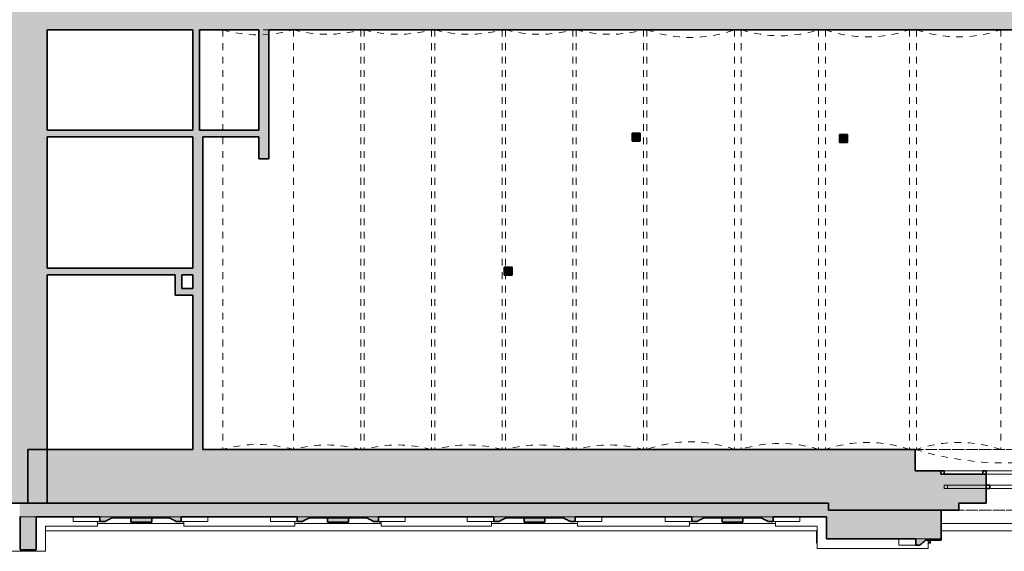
# Model space of a CAD drawing. Header units: metres. Extents: x -0.2 to 46.9, y -0.2 to 28.
# Tile 9 of 11: x 22 to 36.6, y -0.2 to 7.7. Entities that reach past the tile are written whole.
import ezdxf

# ---------------------------------------------------------------- set-up
doc = ezdxf.new("R2010")
doc.units = ezdxf.units.M
doc.linetypes.add('AV - Cerch_ 1 tecka 4mm', pattern=[0.006, 0.004, -0.001, 0, -0.001])
doc.layers.add('AV-SRAFY', color=7, linetype='Continuous', lineweight=35)
doc.layers.add('AV-STAVBA', color=7, linetype='Continuous', lineweight=18)

# ---------------------------------------------------------------- blocks, each defined once
blk = doc.blocks.new('SCO_Koncepční obdelníkový sloup - 120_120-917259-1NP mezipatro')
at = {"layer": 'AV-STAVBA', "true_color": 0xcccccc}
blk.add_hatch(color=254, dxfattribs=at).paths.add_polyline_path([(0.06, -0.06), (0.06, 0.06), (-0.06, 0.06), (-0.06, -0.06)])
at = {"layer": 'AV-STAVBA', "color": 254, "true_color": 0xcccccc}
for p, q in [((0.06, 0.06), (-0.06, -0.06)), ((-0.06, 0.06), (0.06, -0.06))]:
    blk.add_line(p, q, dxfattribs=at)
at = {"layer": 'AV-STAVBA', "color": 254, "lineweight": 35, "true_color": 0xcccccc}
for p, q in [((0.06, 0.06), (-0.06, 0.06)), ((-0.06, 0.06), (-0.06, -0.06)), ((0.06, -0.06), (0.06, 0.06)), ((-0.06, -0.06), (0.06, -0.06))]:
    blk.add_line(p, q, dxfattribs=at)
blk = doc.blocks.new('SCO_Koncepční obdelníkový sloup - 120_120-1397185-1NP mezipatro')
at = {"layer": 'AV-STAVBA', "true_color": 0xcccccc}
blk.add_hatch(color=254, dxfattribs=at).paths.add_polyline_path([(0.06, -0.06), (0.06, 0.06), (-0.06, 0.06), (-0.06, -0.06)])
at = {"layer": 'AV-STAVBA', "color": 254, "true_color": 0xcccccc}
for p, q in [((0.06, 0.06), (-0.06, -0.06)), ((-0.06, 0.06), (0.06, -0.06))]:
    blk.add_line(p, q, dxfattribs=at)
at = {"layer": 'AV-STAVBA', "color": 254, "lineweight": 35, "true_color": 0xcccccc}
for p, q in [((0.06, 0.06), (-0.06, 0.06)), ((-0.06, 0.06), (-0.06, -0.06)), ((0.06, -0.06), (0.06, 0.06)), ((-0.06, -0.06), (0.06, -0.06))]:
    blk.add_line(p, q, dxfattribs=at)
blk = doc.blocks.new('GM_Void_valená klenba - GM_Void_valená klenba-1557060-1NP mezipatro')
at = {"layer": 'AV-STAVBA', "color": 254, "linetype": 'AV - Cerch_ 1 tecka 4mm', "lineweight": 13, "true_color": 0xcccccc}
for p, q in [((-0.525, 3.115), (-0.525, -3.115)), ((-0.525, 3.115), (0.525, 3.115)), ((0.525, 3.115), (0.525, -3.115)), ((-0.525, -3.115), (0.525, -3.115))]:
    blk.add_line(p, q, dxfattribs=at)
for centre, start, end in [((0, 4.972), 254.2155, 285.7845), ((0, -4.972), 74.2155, 105.7845)]:
    blk.add_arc(centre, 1.93, start, end, dxfattribs=at)
blk = doc.blocks.new('GM_Void_valená klenba - GM_Void_valená klenba-1557061-1NP mezipatro')
at = {"layer": 'AV-STAVBA', "color": 254, "linetype": 'AV - Cerch_ 1 tecka 4mm', "lineweight": 13, "true_color": 0xcccccc}
for p, q in [((-0.5, 3.115), (-0.5, -3.115)), ((-0.5, 3.115), (0.5, 3.115)), ((0.5, 3.115), (0.5, -3.115)), ((-0.5, -3.115), (0.5, -3.115))]:
    blk.add_line(p, q, dxfattribs=at)
for centre, start, end in [((0, 4.979), 254.9853, 285.0147), ((0, -4.979), 74.9853, 105.0147)]:
    blk.add_arc(centre, 1.93, start, end, dxfattribs=at)
blk = doc.blocks.new('GM_Void_valená klenba - GM_Void_valená klenba-1557064-1NP mezipatro')
at = {"layer": 'AV-STAVBA', "color": 254, "linetype": 'AV - Cerch_ 1 tecka 4mm', "lineweight": 13, "true_color": 0xcccccc}
for p, q in [((-0.65, 3.115), (-0.65, -3.115)), ((-0.65, 3.115), (0.65, 3.115)), ((0.65, 3.115), (0.65, -3.115)), ((-0.65, -3.115), (0.65, -3.115))]:
    blk.add_line(p, q, dxfattribs=at)
for centre, start, end in [((0, 4.932), 250.3187, 289.6813), ((0, -4.932), 70.3187, 109.6813)]:
    blk.add_arc(centre, 1.93, start, end, dxfattribs=at)
blk = doc.blocks.new('GM_Void_valená klenba - GM_Void_valená klenba-1557063-1NP mezipatro')
at = {"layer": 'AV-STAVBA', "color": 254, "linetype": 'AV - Cerch_ 1 tecka 4mm', "lineweight": 13, "true_color": 0xcccccc}
for p, q in [((-0.575, 3.115), (-0.575, -3.115)), ((-0.575, 3.115), (0.575, 3.115)), ((0.575, 3.115), (0.575, -3.115)), ((-0.575, -3.115), (0.575, -3.115))]:
    blk.add_line(p, q, dxfattribs=at)
for centre, start, end in [((0, 4.957), 252.6668, 287.3332), ((0, -4.957), 72.6668, 107.3332)]:
    blk.add_arc(centre, 1.93, start, end, dxfattribs=at)
blk = doc.blocks.new('GM_Void_valená klenba - GM_Void_valená klenba-1557062-1NP mezipatro')
at = {"layer": 'AV-STAVBA', "color": 254, "linetype": 'AV - Cerch_ 1 tecka 4mm', "lineweight": 13, "true_color": 0xcccccc}
for p, q in [((-0.625, 3.115), (-0.625, -3.115)), ((-0.625, 3.115), (0.625, 3.115)), ((0.625, 3.115), (0.625, -3.115)), ((-0.625, -3.115), (0.625, -3.115))]:
    blk.add_line(p, q, dxfattribs=at)
for centre, start, end in [((0, 4.941), 251.105, 288.895), ((0, -4.941), 71.105, 108.895)]:
    blk.add_arc(centre, 1.93, start, end, dxfattribs=at)
blk = doc.blocks.new('Zdobná fasáda 1NP - Zdobná fasáda 1NP-1554848-1NP mezipatro')
at = {"layer": 'AV-STAVBA', "true_color": 0xcccccc}
for points in [[(22.052, -0.141), (22.24, -0.141), (22.24, 0.348), (22, 0.348), (22, -0.141)], [(23.187, 0.278), (23.265, 0.278), (23.318, 0.306), (23.372, 0.332), (24.211, 0.332), (24.265, 0.306), (24.318, 0.278), (24.395, 0.278), (24.395, 0.348), (23.187, 0.348)], [(23.646, 0.265), (23.956, 0.265), (23.956, 0.348), (23.646, 0.348)], [(27.263, 0.278), (27.325, 0.278), (27.325, 0.348), (26.117, 0.348), (26.117, 0.278), (26.195, 0.278), (26.248, 0.306), (26.302, 0.332), (27.141, 0.332), (27.195, 0.306), (27.248, 0.278)], [(26.566, 0.265), (26.876, 0.265), (26.876, 0.348), (26.566, 0.348)], [(29.037, 0.278), (29.115, 0.278), (29.168, 0.306), (29.222, 0.332), (30.061, 0.332), (30.115, 0.306), (30.168, 0.278), (30.245, 0.278), (30.245, 0.348), (29.037, 0.348)], [(29.486, 0.265), (29.796, 0.265), (29.796, 0.348), (29.486, 0.348)], [(33.108, 0.278), (33.185, 0.278), (33.185, 0.348), (31.977, 0.348), (31.977, 0.278), (32.055, 0.278), (32.108, 0.306), (32.162, 0.332), (33.001, 0.332), (33.055, 0.306)], [(32.426, 0.265), (32.736, 0.265), (32.736, 0.348), (32.426, 0.348)]]:
    blk.add_hatch(color=254, dxfattribs=at).paths.add_polyline_path(points)
h = blk.add_hatch(color=254, dxfattribs=at)
h.paths.add_polyline_path([(35.363, -0.073), (35.454, 0.002), (35.681, 0.002), (35.681, 0.018), (35.303, 0.018), (35.303, -0.073)])
h.paths.add_polyline_path([(37.899, -0.073), (37.959, -0.073), (37.959, 0.018), (37.582, 0.018), (37.582, 0.002), (37.808, 0.002), (37.854, -0.035)])
at = {"layer": 'AV-STAVBA', "color": 254, "true_color": 0xcccccc}
for p, q in [((22.24, 0.348), (22, 0.348)), ((22.791, 0.348), (22.791, 0.278)), ((24.395, 0.348), (23.187, 0.348)), ((23.956, 0.348), (23.646, 0.348)), ((24.791, 0.278), (24.791, 0.348)), ((25.721, 0.348), (25.721, 0.278)), ((27.325, 0.348), (26.117, 0.348)), ((26.876, 0.348), (26.566, 0.348)), ((27.721, 0.278), (27.721, 0.348)), ((28.641, 0.348), (28.641, 0.278)), ((30.245, 0.348), (29.037, 0.348)), ((29.796, 0.348), (29.486, 0.348)), ((30.641, 0.278), (30.641, 0.348)), ((31.581, 0.348), (31.581, 0.278)), ((33.185, 0.348), (31.977, 0.348)), ((32.736, 0.348), (32.426, 0.348)), ((33.581, 0.278), (33.581, 0.348)), ((23.151, 0.208), (22.38, 0.208)), ((22.38, -0.165), (22.38, 0.208)), ((22.791, 0.278), (23.187, 0.278)), ((23.151, 0.278), (23.151, 0.208)), ((24.431, 0.248), (23.151, 0.248)), ((24.395, 0.278), (24.791, 0.278)), ((24.425, 0.248), (24.425, 0.278)), ((24.431, 0.208), (24.431, 0.278)), ((26.081, 0.208), (24.431, 0.208)), ((25.721, 0.278), (26.117, 0.278)), ((26.081, 0.278), (26.081, 0.208)), ((27.361, 0.248), (26.081, 0.248)), ((27.325, 0.278), (27.721, 0.278)), ((27.345, 0.248), (27.345, 0.278)), ((27.361, 0.208), (27.361, 0.278)), ((29.001, 0.208), (27.361, 0.208)), ((28.641, 0.278), (29.037, 0.278)), ((29.001, 0.278), (29.001, 0.208)), ((30.281, 0.248), (29.001, 0.248)), ((30.245, 0.278), (30.641, 0.278)), ((30.281, 0.208), (30.281, 0.278)), ((31.941, 0.208), (30.281, 0.208)), ((31.581, 0.278), (31.977, 0.278)), ((31.941, 0.278), (31.941, 0.208)), ((33.221, 0.248), (31.941, 0.248)), ((33.185, 0.278), (33.581, 0.278)), ((33.221, 0.208), (33.221, 0.278)), ((33.839, 0.208), (33.221, 0.208)), ((33.839, 0.147), (33.83, 0.138)), ((33.839, 0.208), (33.839, -0.122)), ((37.582, 0.248), (35.681, 0.248)), ((33.83, 0.138), (22.38, 0.138)), ((33.83, -0.042), (33.83, 0.138)), ((35.049, 0.018), (35.049, -0.073)), ((35.681, 0.018), (35.303, 0.018)), ((35.489, -0.122), (35.489, 0.002)), ((35.519, 0.002), (35.519, -0.042)), ((37.582, 0.138), (35.681, 0.138)), ((33.839, -0.033), (33.83, -0.042)), ((33.839, -0.042), (33.83, -0.042)), ((33.839, -0.122), (35.489, -0.122)), ((35.049, -0.073), (35.303, -0.073)), ((35.489, -0.012), (35.519, -0.042)), ((35.519, -0.042), (35.489, -0.042)), ((21.86, -0.165), (22.38, -0.165))]:
    blk.add_line(p, q, dxfattribs=at)
at = {"layer": 'AV-STAVBA', "color": 254, "lineweight": 35, "true_color": 0xcccccc}
for p, q in [((22, 0.348), (22, -0.141)), ((22.24, -0.141), (22.24, 0.348)), ((23.187, 0.348), (23.187, 0.278)), ((23.372, 0.332), (24.211, 0.332)), ((23.646, 0.348), (23.646, 0.265)), ((23.956, 0.265), (23.956, 0.348)), ((24.395, 0.278), (24.395, 0.348)), ((26.117, 0.348), (26.117, 0.278)), ((26.302, 0.332), (27.141, 0.332)), ((26.566, 0.348), (26.566, 0.265)), ((26.876, 0.265), (26.876, 0.348)), ((27.325, 0.278), (27.325, 0.348)), ((29.037, 0.348), (29.037, 0.278)), ((29.222, 0.332), (30.061, 0.332)), ((29.486, 0.348), (29.486, 0.265)), ((29.796, 0.265), (29.796, 0.348)), ((30.245, 0.278), (30.245, 0.348)), ((31.977, 0.348), (31.977, 0.278)), ((32.162, 0.332), (33.001, 0.332)), ((32.426, 0.348), (32.426, 0.265)), ((32.736, 0.265), (32.736, 0.348)), ((33.185, 0.278), (33.185, 0.348)), ((23.187, 0.278), (23.265, 0.278)), ((23.646, 0.265), (23.956, 0.265)), ((24.318, 0.278), (24.395, 0.278)), ((26.117, 0.278), (26.195, 0.278)), ((26.566, 0.265), (26.876, 0.265)), ((27.248, 0.278), (27.325, 0.278)), ((29.037, 0.278), (29.115, 0.278)), ((29.486, 0.265), (29.796, 0.265)), ((30.168, 0.278), (30.245, 0.278)), ((31.977, 0.278), (32.055, 0.278)), ((32.426, 0.265), (32.736, 0.265)), ((33.108, 0.278), (33.185, 0.278)), ((35.303, 0.018), (35.303, -0.073)), ((35.454, 0.002), (35.681, 0.002)), ((35.681, 0.002), (35.681, 0.018)), ((22, -0.141), (22.24, -0.141)), ((35.303, -0.073), (35.363, -0.073))]:
    blk.add_line(p, q, dxfattribs=at)
for points in [[(23.265, 0.278), (23.283, 0.288), (23.318, 0.307), (23.354, 0.324), (23.372, 0.332)], [(24.211, 0.332), (24.229, 0.324), (24.265, 0.307), (24.3, 0.288), (24.318, 0.278)], [(26.195, 0.278), (26.213, 0.288), (26.248, 0.307), (26.284, 0.324), (26.302, 0.332)], [(27.141, 0.332), (27.159, 0.324), (27.195, 0.307), (27.23, 0.288), (27.248, 0.278)], [(29.115, 0.278), (29.133, 0.288), (29.168, 0.307), (29.204, 0.324), (29.222, 0.332)], [(30.061, 0.332), (30.079, 0.324), (30.115, 0.307), (30.15, 0.288), (30.168, 0.278)], [(32.055, 0.278), (32.073, 0.288), (32.108, 0.307), (32.144, 0.324), (32.162, 0.332)], [(33.001, 0.332), (33.019, 0.324), (33.055, 0.307), (33.09, 0.288), (33.108, 0.278)], [(35.363, -0.073), (35.378, -0.06), (35.408, -0.035), (35.439, -0.01), (35.454, 0.002)]]:
    blk.add_open_spline(points, degree=3, dxfattribs=at)
blk = doc.blocks.new('WI_3-3_dvojité_vnější půlkruhové nadpraží - 1850x2850-1561139-1NP mezipatro')
at = {"layer": 'AV-STAVBA', "color": 254, "linetype": 'AV - Cerch_ 1 tecka 4mm', "lineweight": 13, "true_color": 0xcccccc}
for p, q in [((0.975, 0.45), (-0.975, 0.45)), ((0.925, 0.45), (-0.925, 0.45)), ((-0.925, 0.45), (0.925, 0.45)), ((0.975, -0.45), (-0.975, -0.45)), ((-0.975, -0.45), (0.975, -0.45)), ((0.925, -0.45), (-0.925, -0.45))]:
    blk.add_line(p, q, dxfattribs=at)
at = {"layer": 'AV-STAVBA', "color": 254, "true_color": 0xcccccc}
for p, q in [((-0.925, 0.08), (-0.925, 0.13)), ((-0.925, 0.13), (0.925, 0.13)), ((-0.925, 0.08), (0.925, 0.08)), ((-0.875, 0.08), (-0.875, 0.13)), ((-0.25, 0.13), (0.25, 0.13)), ((0.25, 0.08), (-0.25, 0.08)), ((0.875, 0.08), (0.875, 0.13)), ((0.925, 0.08), (0.925, 0.13)), ((-0.975, -0.08), (-0.975, -0.13)), ((-0.975, -0.08), (0.975, -0.08)), ((-0.975, -0.13), (0.975, -0.13)), ((-0.925, -0.08), (-0.925, -0.13)), ((-0.925, -0.13), (-0.35, -0.13)), ((0.3, -0.08), (-0.3, -0.08)), ((-0.3, -0.13), (0.3, -0.13)), ((0.35, -0.13), (0.925, -0.13)), ((0.925, -0.08), (0.925, -0.13)), ((0.975, -0.08), (0.975, -0.13))]:
    blk.add_line(p, q, dxfattribs=at)
at = {"layer": 'AV-STAVBA', "color": 254, "lineweight": 35, "true_color": 0xcccccc}
for p, q in [((-0.25, 0.13), (-0.3, 0.13)), ((-0.3, 0.08), (-0.25, 0.08)), ((-0.25, 0.08), (-0.25, 0.13)), ((0.3, 0.13), (0.25, 0.13)), ((0.25, 0.13), (0.25, 0.08)), ((0.25, 0.08), (0.3, 0.08)), ((-0.925, -0.13), (-0.975, -0.13)), ((-0.925, -0.08), (-0.925, -0.13)), ((-0.35, -0.13), (-0.35, -0.08)), ((-0.3, -0.13), (-0.35, -0.13)), ((-0.3, -0.08), (-0.3, -0.13)), ((0.3, -0.13), (0.3, -0.08)), ((0.35, -0.13), (0.3, -0.13)), ((0.35, -0.08), (0.35, -0.13)), ((0.925, -0.13), (0.925, -0.08)), ((0.975, -0.13), (0.925, -0.13))]:
    blk.add_line(p, q, dxfattribs=at)
blk = doc.blocks.new('GM_Nika s klenutým nadpražím - 2650x4250-1561138-1NP mezipatro')
at = {"layer": 'AV-STAVBA', "color": 254, "linetype": 'AV - Cerch_ 1 tecka 4mm', "lineweight": 13, "true_color": 0xcccccc}
for p, q in [((1.325, 0.45), (-1.325, 0.45)), ((1.325, -0.45), (-1.325, -0.45))]:
    blk.add_line(p, q, dxfattribs=at)
blk.add_arc((0, 4.739), 4.489, 252.8328, 287.1672, dxfattribs=at)
blk = doc.blocks.new('D0089 - 1514 - OÚPSŘ_Benešova_rvt-1-1NP mezipatro')
at = {"layer": 'AV-SRAFY', "lineweight": 18, "true_color": 0xcccccc}
for points in [[(22.052, 1.348), (22.405, 1.348), (22.405, 8.528), (21.825, 8.528), (21.825, 1.348)], [(24.665, 6.088), (24.665, 7.578), (24.565, 7.578), (24.565, 6.088)], [(25.695, 5.663), (25.695, 7.578), (25.545, 7.578), (25.545, 5.663)], [(24.565, 5.988), (25.545, 5.988), (25.545, 6.088), (22.405, 6.088), (22.405, 5.988), (24.037, 5.988)], [(24.565, 1.348), (24.715, 1.348), (24.715, 5.988), (24.565, 5.988), (24.565, 1.955)], [(22.405, 3.938), (24.565, 3.938), (24.565, 4.038), (22.405, 4.038)], [(24.305, 3.738), (24.405, 3.738), (24.405, 3.938), (24.305, 3.938)], [(24.305, 3.638), (24.565, 3.638), (24.565, 3.738), (24.305, 3.738)], [(34.005, 0.548), (34.005, 1.348), (22.115, 1.348), (22.115, 0.548), (33.964, 0.548)], [(28.008, 0.348), (34.005, 0.348), (34.005, 0.548), (21.995, 0.548), (21.995, 0.348), (27.512, 0.348)]]:
    blk.add_hatch(color=254, dxfattribs=at).paths.add_polyline_path(points)
h = blk.add_hatch(color=254, dxfattribs=at)
h.paths.add_polyline_path([(36.98, 7.578), (36.98, 8.528), (22.405, 8.528), (22.405, 7.578), (35.95, 7.578)])
h.paths.add_polyline_path([(39.145, 7.578), (39.145, 8.528), (38.86, 8.528), (38.86, 7.578)])
h = blk.add_hatch(color=254, dxfattribs=at)
h.paths.add_polyline_path([(21.825, 0.548), (22.405, 0.548), (22.405, 1.348), (21.825, 1.348)])
h.paths.add_polyline_path([(17.665, 0.548), (17.665, 1.348), (17.115, 1.348), (17.115, 0.548)])
h = blk.add_hatch(color=254, dxfattribs=at)
h.paths.add_polyline_path([(34.005, 0.448), (35.943, 0.448), (35.943, 0.548), (36.35, 0.548), (36.35, 0.978), (35.675, 0.978), (35.675, 1.028), (35.295, 1.028), (35.295, 1.348), (34.005, 1.348), (34.005, 0.511)])
h.paths.add_polyline_path([(38.928, 0.448), (39.145, 0.448), (39.145, 1.348), (37.945, 1.348), (37.945, 1.028), (37.625, 1.028), (37.625, 0.978), (36.95, 0.978), (36.95, 0.548), (37.357, 0.548), (37.357, 0.448), (38.431, 0.448)])
h = blk.add_hatch(color=254, dxfattribs=at)
h.paths.add_polyline_path([(33.979, 0.018), (35.681, 0.018), (35.681, 0.448), (34.005, 0.448), (34.005, 0.348), (33.979, 0.348), (33.979, 0.15)])
h.paths.add_polyline_path([(39.176, 0.018), (39.245, 0.018), (39.245, 0.448), (37.582, 0.448), (37.582, 0.018), (38.928, 0.018)])
at = {"layer": 'AV-STAVBA', "color": 254, "lineweight": 35, "true_color": 0xcccccc}
for p, q in [((22.405, 6.088), (22.405, 7.578)), ((22.405, 7.578), (24.565, 7.578)), ((24.565, 7.578), (24.565, 6.088)), ((24.665, 6.088), (24.665, 7.578)), ((24.665, 7.578), (25.545, 7.578)), ((25.545, 7.578), (25.545, 6.088)), ((25.695, 5.663), (25.695, 7.578)), ((25.695, 7.578), (36.98, 7.578)), ((24.565, 6.088), (22.405, 6.088)), ((25.545, 6.088), (24.665, 6.088)), ((22.405, 4.038), (22.405, 5.988)), ((22.405, 5.988), (24.565, 5.988)), ((24.565, 5.988), (24.565, 4.038)), ((24.715, 1.348), (24.715, 5.988)), ((24.715, 5.988), (25.545, 5.988)), ((25.545, 5.988), (25.545, 5.663)), ((25.545, 5.663), (25.695, 5.663)), ((24.565, 4.038), (22.405, 4.038)), ((22.405, 1.348), (22.405, 3.938)), ((22.405, 3.938), (24.305, 3.938)), ((24.305, 3.938), (24.305, 3.738)), ((24.405, 3.938), (24.565, 3.938)), ((24.405, 3.738), (24.405, 3.938)), ((24.565, 3.938), (24.565, 3.738)), ((24.305, 3.738), (24.305, 3.638)), ((24.565, 3.738), (24.405, 3.738)), ((24.305, 3.638), (24.565, 3.638)), ((24.565, 3.638), (24.565, 1.348)), ((24.565, 1.348), (22.115, 1.348)), ((22.115, 1.348), (22.115, 0.548)), ((22.405, 0.548), (22.405, 1.348)), ((34.005, 1.348), (24.715, 1.348)), ((35.295, 1.348), (34.005, 1.348)), ((35.295, 1.028), (35.295, 1.348)), ((35.675, 1.028), (35.295, 1.028)), ((35.675, 0.978), (35.675, 1.028)), ((36.35, 0.978), (35.675, 0.978)), ((36.35, 0.548), (36.35, 0.978)), ((21.825, 0.548), (22.405, 0.548)), ((34.005, 0.548), (21.995, 0.548)), ((22.115, 0.548), (34.005, 0.548)), ((34.005, 0.548), (34.005, 0.448)), ((34.005, 0.448), (34.005, 0.548)), ((35.681, 0.448), (34.005, 0.448)), ((34.005, 0.448), (35.943, 0.448)), ((35.681, 0.018), (35.681, 0.448)), ((35.943, 0.448), (35.943, 0.548)), ((35.943, 0.548), (36.35, 0.548)), ((21.995, 0.348), (22, 0.348)), ((22.24, 0.348), (23.187, 0.348)), ((24.395, 0.348), (26.117, 0.348)), ((27.325, 0.348), (29.037, 0.348)), ((30.245, 0.348), (31.977, 0.348)), ((33.185, 0.348), (33.979, 0.348)), ((33.979, 0.348), (33.979, 0.018)), ((33.979, 0.018), (35.303, 0.018))]:
    blk.add_line(p, q, dxfattribs=at)
at = {"layer": 'AV-STAVBA', "color": 254, "true_color": 0xcccccc}
for p, q in [((22, 0.348), (22.24, 0.348)), ((23.187, 0.348), (23.646, 0.348)), ((23.646, 0.348), (23.956, 0.348)), ((23.956, 0.348), (24.395, 0.348)), ((26.117, 0.348), (26.566, 0.348)), ((26.566, 0.348), (26.876, 0.348)), ((26.876, 0.348), (27.325, 0.348)), ((29.037, 0.348), (29.486, 0.348)), ((29.486, 0.348), (29.796, 0.348)), ((29.796, 0.348), (30.245, 0.348)), ((31.977, 0.348), (32.426, 0.348)), ((32.426, 0.348), (32.736, 0.348)), ((32.736, 0.348), (33.185, 0.348)), ((35.303, 0.018), (35.681, 0.018))]:
    blk.add_line(p, q, dxfattribs=at)
at = {"layer": 'AV-STAVBA', "color": 254, "linetype": 'AV - Cerch_ 1 tecka 4mm', "lineweight": 13, "true_color": 0xcccccc}
for name, p in [('GM_Void_valená klenba - GM_Void_valená klenba-1557060-1NP mezipatro', (25.535, 4.463)), ('GM_Void_valená klenba - GM_Void_valená klenba-1557061-1NP mezipatro', (26.56, 4.463)), ('GM_Void_valená klenba - GM_Void_valená klenba-1557061-1NP mezipatro', (27.61, 4.463)), ('GM_Void_valená klenba - GM_Void_valená klenba-1557061-1NP mezipatro', (28.66, 4.463)), ('GM_Void_valená klenba - GM_Void_valená klenba-1557061-1NP mezipatro', (29.71, 4.463)), ('GM_Void_valená klenba - GM_Void_valená klenba-1557061-1NP mezipatro', (30.76, 4.463)), ('GM_Void_valená klenba - GM_Void_valená klenba-1557064-1NP mezipatro', (31.96, 4.463)), ('GM_Void_valená klenba - GM_Void_valená klenba-1557063-1NP mezipatro', (33.285, 4.463)), ('GM_Void_valená klenba - GM_Void_valená klenba-1557062-1NP mezipatro', (34.585, 4.463)), ('GM_Void_valená klenba - GM_Void_valená klenba-1557062-1NP mezipatro', (35.94, 4.463)), ('SCO_Koncepční obdelníkový sloup - 120_120-917259-1NP mezipatro', (31.15, 5.983)), ('SCO_Koncepční obdelníkový sloup - 120_120-917259-1NP mezipatro', (34.23, 5.963)), ('SCO_Koncepční obdelníkový sloup - 120_120-1397185-1NP mezipatro', (29.25, 3.993)), ('GM_Nika s klenutým nadpražím - 2650x4250-1561138-1NP mezipatro', (36.62, 0.898)), ('Zdobná fasáda 1NP - Zdobná fasáda 1NP-1554848-1NP mezipatro', (0, 0))]:
    blk.add_blockref(name, p, dxfattribs=at)
at = {"layer": 'AV-STAVBA', "color": 254, "linetype": 'AV - Cerch_ 1 tecka 4mm', "lineweight": 13, "true_color": 0xcccccc, "rotation": 180}
blk.add_blockref('WI_3-3_dvojité_vnější půlkruhové nadpraží - 1850x2850-1561139-1NP mezipatro', (36.65, 0.898), dxfattribs=at)

msp = doc.modelspace()

# ---------------------------------------------------------------- block references
at = {"lineweight": 5}
msp.add_blockref('D0089 - 1514 - OÚPSŘ_Benešova_rvt-1-1NP mezipatro', (0, 0), dxfattribs=at)

doc.saveas('drawing.dxf')
